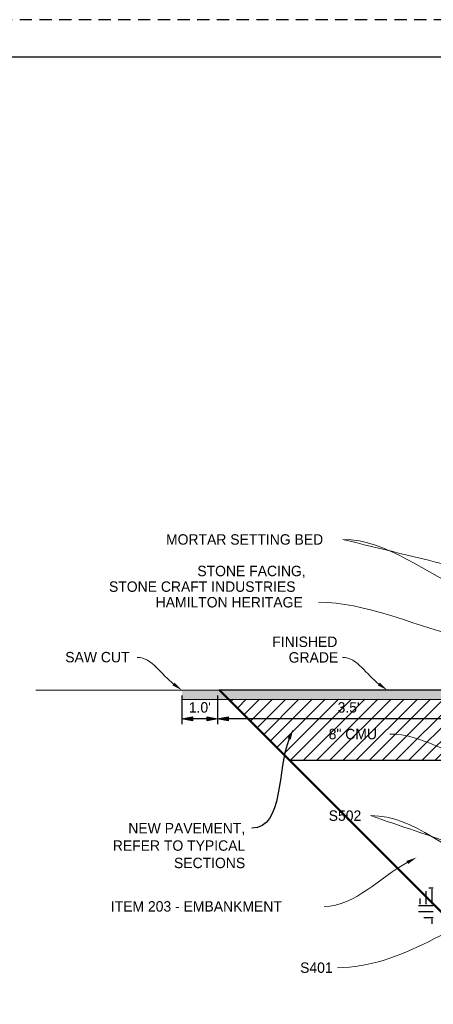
# Paper-space layout '113851WD001' of a CAD drawing. Header units: feet. Extents: x 0 to 187, y 0 to 115.
# Tile 3 of 18: x 7.97 to 13.52, y 8.52 to 21.75. Entities that reach past the tile are written whole.
import ezdxf
from ezdxf import colors
from ezdxf.entities.mleader import LeaderData, LeaderLine
from ezdxf.enums import TextEntityAlignment as Align
from ezdxf.math import Vec2, Vec3

# ---------------------------------------------------------------- set-up
doc = ezdxf.new("R2010")
doc.units = ezdxf.units.FT
doc.header["$MEASUREMENT"] = 0
doc.linetypes.add('OhDOT_USTN3', pattern=[0.22, 0.165, -0.055])
for name, color, linetype in [('C-ANNO-TEXT', 7, 'Continuous'), ('SH_Border', 7, 'Continuous'), ('SH_Cut_Line', 7, 'OhDOT_USTN3'), ('SH_Data', 7, 'Continuous'), ('SH_Text', 7, 'Continuous')]:
    doc.layers.add(name, color=color, linetype=linetype)
doc.styles.add('Font 70-Main Title', font='txt', dxfattribs={"width": 1.15, "height": 0.25})
doc.styles.add('Slanted Normal (0.14) Font 31', font='ISO_FONTRIGHT.shx', dxfattribs={"height": 0.14})
doc.styles.add('Slanted-Normal', font='font31.shx', dxfattribs={"height": 0.14})
doc.styles.add('Straight-Normal', font='font30.shx', dxfattribs={"height": 0.14})
doc.styles.add('Straight-Sub Title', font='font30.shx', dxfattribs={"height": 0.17})
doc.dimstyles.new('Dec-1  Straight', dxfattribs={"dimtxt": 0.14, "dimasz": 0.14, "dimexe": 0.07000000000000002, "dimexo": 0.07000000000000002, "dimgap": 0.07000000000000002, "dimtad": 1, "dimdec": 1, "dimzin": 3, "dimdsep": 46, "dimtxsty": 'Straight-Normal', "dimblk": 'Dim1', "dimcen": 0, "dimclrd": 95, "dimclre": 95, "dimclrt": 256, "dimadec": 1, "dimazin": 3, "dimtfac": 1, "dimtdec": 1, "dimtix": 1, "dimtofl": 0, "dimtmove": 1, "dimatfit": 3, "dimldrblk": 'Dim1', "dimfxl": 1, "dimtolj": 1, "dimtzin": 0, "dimlwd": -1, "dimlwe": -1, "dimarcsym": 0})

# ---------------------------------------------------------------- blocks, each defined once
blk = doc.blocks.new('BLKWO')
at = {"layer": 'SH_Border', "color": 7, "linetype": 'Continuous', "flags": 128}
blk.add_lwpolyline([(2, 21.5), (33.5, 21.5), (33.5, 0.5), (2, 0.5), (2, 21.5)], close=True, dxfattribs=at)
at = {"layer": 'SH_Cut_Line', "color": 7, "linetype": 'OhDOT_USTN3', "flags": 128}
blk.add_lwpolyline([(0, 0), (34, 0), (34, 22), (0, 22), (0, 0)], close=True, dxfattribs=at)
at = {"layer": 'SH_Data', "style": 'Straight-Normal'}
for tag, p in [('CALCULATED', (32.98917142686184, 21.02031616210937)), ('CHECKED', (33.48917142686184, 21.02031616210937))]:
    blk.add_attdef(tag, text='', height=0.14, rotation=90, dxfattribs=at).set_placement(p, align=Align.BOTTOM_CENTER)
at = {"layer": 'SH_Data', "style": 'Font 70-Main Title', "width": 1.15}
for tag, p in [('TITLEAREA2M', (33, 13.29166666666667)), ('TITLEAREA1', (33, 3.791666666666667))]:
    blk.add_attdef(tag, text='', height=0.25, rotation=90, dxfattribs=at).set_placement(p, align=Align.MIDDLE_CENTER)
at = {"layer": 'SH_Data', "style": 'Straight-Sub Title'}
for tag, p in [('SHEETNO', (33.02029541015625, 1.003084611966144)), ('SHEETTOTAL', (33.02029541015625, 0.663376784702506))]:
    blk.add_attdef(tag, text='', height=0.17, dxfattribs=at).set_placement(p, align=Align.BOTTOM_CENTER)
blk = doc.blocks.new('Dim1')
h = blk.add_hatch(color=4)
h.dxf.hatch_style = 1
h.paths.add_polyline_path([(0, 0), (-1.000000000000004, -0.1999999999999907), (-1.000000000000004, 0.1999999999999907)])
at = {"color": 4}
blk.add_lwpolyline([(0, 0), (-1.000000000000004, -0.1999999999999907), (-1.000000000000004, 0.1999999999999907), (0, 0)], dxfattribs=at)
blk = doc.blocks.new('*D969')
at = {"layer": 'Defpoints', "color": 0, "transparency": 16777216}
for p in [(10.62432899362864, 12.74107008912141), (14.14581736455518, 12.61606620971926), (10.62432899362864, 12.35560718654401)]:
    blk.add_point(p, dxfattribs=at)
at = {"layer": 'SH_Text', "color": 95, "linetype": 'Continuous', "transparency": 16777216}
for p, q in [((10.62432899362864, 12.67107008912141), (10.62432899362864, 12.28560718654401)), ((14.14581736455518, 12.54606620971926), (14.14581736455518, 12.28560718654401)), ((14.00581736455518, 12.35560718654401), (10.76432899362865, 12.35560718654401))]:
    blk.add_line(p, q, dxfattribs=at)
at = {"layer": 'SH_Text', "color": 95, "transparency": 16777216, "xscale": 0.14, "yscale": 0.14, "zscale": 0.14, "rotation": 180}
blk.add_blockref('Dim1', (10.62432899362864, 12.35560718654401), dxfattribs=at)
at = {"layer": 'SH_Text', "color": 95, "transparency": 16777216, "xscale": 0.14, "yscale": 0.14, "zscale": 0.14}
blk.add_blockref('Dim1', (14.14581736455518, 12.35560718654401), dxfattribs=at)
at = {"layer": 'SH_Text', "transparency": 16777216, "insert": (12.38507317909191, 12.50894051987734), "char_height": 0.14, "attachment_point": 5, "style": 'Straight-Normal'}
blk.add_mtext("\\A1;3.5'", dxfattribs=at)
blk = doc.blocks.new('*D970')
at = {"layer": 'Defpoints', "color": 0, "transparency": 16777216}
for p in [(10.14581664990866, 12.74106878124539), (10.62433051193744, 12.74106857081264), (10.14581664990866, 12.35560686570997)]:
    blk.add_point(p, dxfattribs=at)
at = {"layer": 'SH_Text', "color": 95, "linetype": 'Continuous', "transparency": 16777216}
for p, q in [((10.14581664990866, 12.67106878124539), (10.14581664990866, 12.28560686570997)), ((10.62433051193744, 12.67106857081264), (10.62433051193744, 12.28560686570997)), ((10.48433051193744, 12.35560686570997), (10.28581664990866, 12.35560686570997))]:
    blk.add_line(p, q, dxfattribs=at)
at = {"layer": 'SH_Text', "color": 95, "transparency": 16777216, "xscale": 0.14, "yscale": 0.14, "zscale": 0.14, "rotation": 180}
blk.add_blockref('Dim1', (10.14581664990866, 12.35560686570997), dxfattribs=at)
at = {"layer": 'SH_Text', "color": 95, "transparency": 16777216, "xscale": 0.14, "yscale": 0.14, "zscale": 0.14}
blk.add_blockref('Dim1', (10.62433051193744, 12.35560686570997), dxfattribs=at)
at = {"layer": 'SH_Text', "transparency": 16777216, "insert": (10.38507358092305, 12.50894019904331), "char_height": 0.14, "attachment_point": 5, "style": 'Straight-Normal'}
blk.add_mtext("\\A1;1.0'", dxfattribs=at)

psp = doc.layouts.new('113851WD001')

# ---------------------------------------------------------------- hatches: boundary and pattern name
at = {"layer": 'C-ANNO-TEXT', "transparency": 33554508}
h = psp.add_hatch(color=256, dxfattribs=at)
h.dxf.hatch_style = 1
h.paths.add_polyline_path([(14.14581739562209, 12.74106927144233), (10.14581664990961, 12.74107020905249), (10.1458165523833, 12.61607011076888), (14.14581729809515, 12.61606620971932)])
h = psp.add_hatch(dxfattribs=at)
h.set_pattern_fill('ANSI31', color=256)
h.set_pattern_definition([(45, (-12.92660905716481, -0.003474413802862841), (-0.08838834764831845, 0.08838834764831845), [])])
h.paths.add_polyline_path([(10.77082072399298, 12.6195414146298), (11.59129343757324, 11.79906870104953), (14.14581666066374, 11.79906620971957), (14.14581730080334, 12.61954062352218)])

# ---------------------------------------------------------------- linework, layer by layer
at = {"layer": 'C-ANNO-TEXT', "lineweight": 50}
psp.add_lwpolyline([(14.14581665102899, 9.744545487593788), (13.64581665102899, 9.744545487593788), (10.64581665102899, 12.74454548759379)], dxfattribs=at)
at = {"layer": 'C-ANNO-TEXT'}
for points in [[(14.14581739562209, 12.74106927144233), (10.64929204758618, 12.7410700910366)], [(11.59129343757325, 11.79906870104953), (14.14581676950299, 11.79906620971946), (14.14581739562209, 12.74106927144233)]]:
    psp.add_lwpolyline(points, dxfattribs=at)
at = {"layer": 'SH_Data', "linetype": 'Continuous', "lineweight": 13}
for p, q in [((14.14581739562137, 12.74106620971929), (8.180953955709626, 12.74107020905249)), ((14.14581729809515, 12.61606620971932), (10.1458165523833, 12.61607011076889)), ((14.14581666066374, 11.79906620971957), (11.59129343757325, 11.79906870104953))]:
    psp.add_line(p, q, dxfattribs=at)
at = {"layer": 'SH_Data'}
for p, q in [((13.46239226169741, 10.08636819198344), (13.52284848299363, 10.08636817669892)), ((13.50284851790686, 10.06636822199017), (13.50284846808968, 9.866368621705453)), ((13.34284880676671, 9.941919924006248), (13.34284878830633, 9.866368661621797)), ((13.42284867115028, 10.03858637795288), (13.42284862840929, 9.866368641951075)), ((13.32284882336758, 9.847767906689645), (13.52284842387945, 9.847767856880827)), ((13.32284880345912, 9.767768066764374), (13.52284840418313, 9.767768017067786)), ((13.39675748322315, 9.687768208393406), (13.52284838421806, 9.687768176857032)), ((13.42284857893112, 9.667768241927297), (13.42284857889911, 9.667001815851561)), ((13.50284841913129, 9.66776822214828), (13.50284840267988, 9.603328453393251))]:
    psp.add_line(p, q, dxfattribs=at)
at = {"layer": 'SH_Data', "linetype": 'Continuous', "lineweight": 0}
for points, start_tangent, end_tangent in [([(13.98612697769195, 14.06231435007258), (12.30811758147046, 14.76635733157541)], (-0.9221234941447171, 0.3868956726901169), (-0.9999999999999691, 2.485075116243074e-07)), ([(15.37505975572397, 14.01876034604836), (12.30811758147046, 14.76635733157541)], (-0.9715522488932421, 0.236825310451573), (-0.9715522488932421, 0.236825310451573)), ([(13.82116501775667, 13.47913100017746), (11.98182671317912, 13.922664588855)], (-0.9721357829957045, 0.2344184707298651), (-0.9999999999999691, 2.485075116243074e-07)), ([(10.03294757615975, 12.82389878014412), (9.545237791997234, 13.18180288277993)], (-0.806207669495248, 0.5916326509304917), (-0.9999999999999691, 2.485075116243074e-07)), ([(12.79057117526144, 12.82389813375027), (12.30286139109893, 13.18180223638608)], (-0.806207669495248, 0.5916326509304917), (-0.9999999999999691, 2.485075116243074e-07)), ([(14.13979735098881, 11.73949155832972), (12.94061880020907, 12.15186887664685)], (-0.9456478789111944, 0.3251923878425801), (-0.9999999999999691, 2.485075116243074e-07)), ([(14.29368299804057, 10.29875972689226), (12.68036185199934, 11.05541738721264)], (-0.9053697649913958, 0.4246240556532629), (-0.9999999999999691, 2.485075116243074e-07)), ([(15.07201331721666, 10.2385477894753), (12.68036185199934, 11.05541738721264)], (-0.9463246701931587, 0.3232176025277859), (-0.9463246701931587, 0.3232176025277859)), ([(13.1734305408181, 10.42670362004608), (12.05469724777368, 9.83620707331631)], (-0.8843671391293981, -0.4667919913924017), (-0.9999999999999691, -2.485075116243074e-07)), ([(14.63514629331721, 9.943876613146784), (12.23657630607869, 9.012678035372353)], (-0.9322117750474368, -0.361913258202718), (-0.9999999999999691, 2.485075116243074e-07))]:
    psp.add_spline(points, degree=3, dxfattribs=dict(at, start_tangent=start_tangent, end_tangent=end_tangent))
for points in [[(10.04675233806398, 12.84271029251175), (10.14581664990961, 12.74107020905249), (10.01914281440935, 12.80508726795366)], [(12.80437593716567, 12.8427096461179), (12.90344024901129, 12.74106956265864), (12.77676641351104, 12.80508662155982)], [(13.18432235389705, 10.40606838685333), (13.29724194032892, 10.4920544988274), (13.16253872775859, 10.44733885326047)]]:
    psp.add_solid(points, dxfattribs=at)

# ---------------------------------------------------------------- block references
at = {"layer": 'SH_Border'}
psp.add_blockref('BLKWO', (-0.25, -0.25), dxfattribs=at)

# ---------------------------------------------------------------- texts
at = {"layer": 'SH_Text', "style": 'Slanted Normal (0.14) Font 31'}
for s, rotation, p in [('MORTAR SETTING BED', 359.9999857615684, (9.93145551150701, 14.69635806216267)), ('STONE FACING,', 359.9999857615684, (10.35182992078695, 14.27266429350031)), ('STONE CRAFT INDUSTRIES', 359.9999857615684, (9.165165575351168, 14.06266500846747)), ('HAMILTON HERITAGE', 359.9999857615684, (9.79183093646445, 13.8526652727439)), ('FINISHED', 359.9999857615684, (11.35952983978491, 13.32180218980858)), ('GRADE', 359.9999857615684, (11.57952934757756, 13.1118025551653)), ('8" CMU', 359.9999857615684, (12.11728695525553, 12.08186922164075)), ('S502', 359.9999857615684, (12.11702948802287, 10.98541766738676)), ('ITEM 203 - EMBANKMENT', 1.423843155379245e-05, (9.189112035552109, 9.766206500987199)), ('S401', 359.9999857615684, (11.73324382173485, 8.942678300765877))]:
    psp.add_text(s, height=0.1399997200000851, rotation=rotation, dxfattribs=at).set_placement(p)
at = {"layer": 'SH_Text', "insert": (8.577192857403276, 13.25525448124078), "char_height": 0.1399997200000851, "width": 1.418159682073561, "attachment_point": 1, "rotation": 1.423843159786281e-05, "line_spacing_factor": 0.8999999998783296, "style": 'Slanted Normal (0.14) Font 31'}
psp.add_mtext('SAW CUT', dxfattribs=at)

# ---------------------------------------------------------------- dimensions: what is measured, and where the dimension line sits
at = {"layer": 'SH_Text'}
for base, p1, p2, override, picture, middle in [((10.14581664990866, 12.35560686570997), (10.62433051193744, 12.74106857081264), (10.14581664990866, 12.74106878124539), {"dimlfac": 2, "dimpost": "'"}, '*D970', (10.38507358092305, 12.50894019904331)), ((10.62432899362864, 12.35560718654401), (14.14581736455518, 12.61606620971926), (10.62432899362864, 12.74107008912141), {"dimpost": "'"}, '*D969', (12.38507317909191, 12.50894051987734))]:
    dim = psp.add_linear_dim(base=base, p1=p1, p2=p2, angle=180, dimstyle='Dec-1  Straight', override=override, dxfattribs=at)
    dim.commit()
    dim.dimension.update_dxf_attribs({"geometry": picture, "text_midpoint": middle})

# ---------------------------------------------------------------- leaders
ml = psp.add_multileader_mtext('Standard', dxfattribs=at)
ml.set_content('NEW PAVEMENT, \\PREFER TO TYPICAL \\PSECTIONS', color=256, style='Slanted-Normal')
ml.set_leader_properties()
ml.build(insert=Vec2(0, 0))
ml.multileader.update_dxf_attribs({"leader_type": 2, "dogleg_length": 0.36, "arrow_head_size": 0.14})
ctx = ml.context
ctx.base_point, ctx.char_height, ctx.arrow_head_size, ctx.landing_gap_size, ctx.plane_origin = Vec3(8.918663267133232, 10.88679751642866), 0.14, 0.14, 0.09, Vec3(11.63932909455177, 12.21480240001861)
ctx.text_align_type = 2
notes = []
notes.append((ctx, [(0, (1, 1, 0), (11.4453299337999, 10.88679751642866), (-1, 0), 0.36, [(0, [(11.63932909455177, 12.21480240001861)], 0, [])])]))
ctx.mtext.insert, ctx.mtext.alignment, ctx.mtext.flow_direction = Vec3(10.9953299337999, 10.95679751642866), 3, 5
for ctx, leaders in notes:
    for number, flags, end, landing, length, lines in leaders:
        leader = LeaderData()
        leader.index, (leader.has_last_leader_line, leader.has_dogleg_vector, leader.attachment_direction) = number, flags
        leader.last_leader_point, leader.dogleg_vector, leader.dogleg_length = Vec3(end), Vec3(landing), length
        for number, points, colour, breaks in lines:
            line = LeaderLine()
            line.index, line.vertices, line.color, line.breaks = number, Vec3.list(points), colors.encode_raw_color(colour), breaks
            leader.lines.append(line)
        ctx.leaders.append(leader)

doc.saveas('drawing.dxf')
